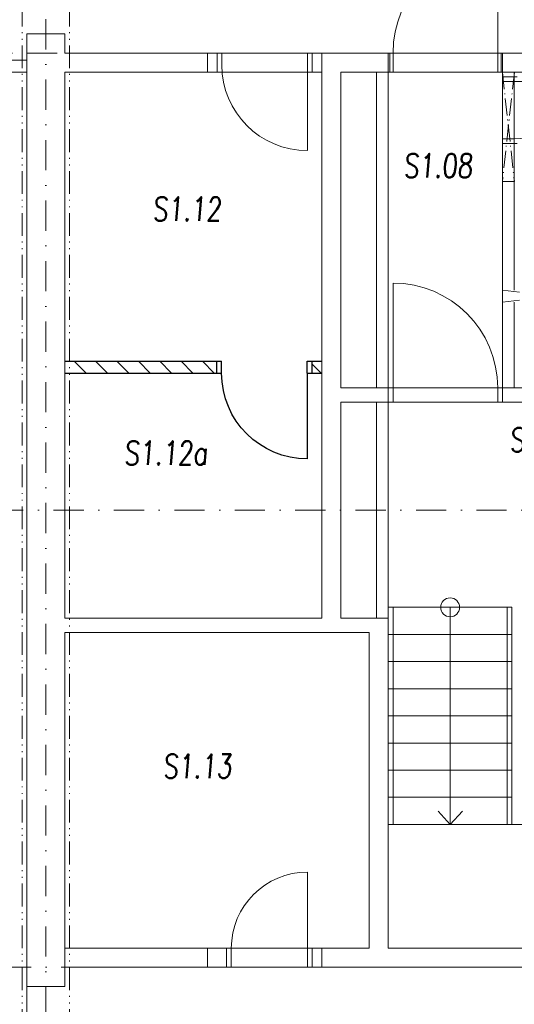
# Model space of a CAD drawing. Header units: millimetres. Extents: x 213386 to 459888, y 74252 to 208052.
# Tile 21 of 256: x 379752 to 384952, y 117444 to 127782. Entities that reach past the tile are written whole.
import ezdxf

# ---------------------------------------------------------------- set-up
doc = ezdxf.new("R2010")
doc.units = ezdxf.units.MM
for name, pattern in [('ACAD_ISO10W100', [18.5, 12, -3, 0.5, -3]), ('ACAD_ISO12W100', [22, 12, -3, 0.5, -3, 0.5, -3]), ('ČERCHOVANÁ', [25.4, 12.7, -6.35, 0, -6.35])]:
    doc.linetypes.add(name, pattern=pattern)
for name, color, linetype, lineweight in [('DVERE', 255, 'Continuous', 0), ('NAD', 255, 'ACAD_ISO12W100', 0), ('NOVA', 255, 'Continuous', 0), ('NOVÁ TENKÁ', 255, 'Continuous', 0), ('NOVÁ TLUSTÁ', 255, 'Continuous', 0), ('OBKLAD', 255, 'ČERCHOVANÁ', 0), ('OSY', 255, 'Continuous', 0), ('POPIS2', 255, 'Continuous', 0), ('TENKA', 255, 'Continuous', 0), ('TLUSTA', 255, 'Continuous', 0), ('ŽB', 255, 'Continuous', 0)]:
    doc.layers.add(name, color=color, linetype=linetype, lineweight=lineweight)
doc.layers.add('pudorys', color=253, linetype='Continuous')
doc.styles.add('CS-ROMANS', font='romans.shx', dxfattribs={"width": 0.75, "oblique": 5})
pattern_1 = [(135, (75893.14, -9608.97), (-112.2532, -112.2532), [])]

# ---------------------------------------------------------------- blocks, each defined once
blk = doc.blocks.new('P11')
at = {"layer": 'NOVÁ TLUSTÁ', "linetype": 'ACAD_ISO10W100', "ltscale": 15}
for p, q in [((312745, 138791), (312745, 138666)), ((312745, 138791), (313895, 138666)), ((312745, 138666), (313895, 138791)), ((313895, 138666), (313895, 138791))]:
    blk.add_line(p, q, dxfattribs=at)

msp = doc.modelspace()

# ---------------------------------------------------------------- hatches: boundary and pattern name
at = {"layer": 'pudorys', "ltscale": 5}
h = msp.add_hatch(dxfattribs=at)
h.set_pattern_fill('ANSI31', color=256, scale=50, angle=90)
h.set_pattern_definition(pattern_1)
h.paths.add_polyline_path([(381825.043, 124195.286), (380275.043, 124195.286), (380275.043, 124070.286), (381825.043, 124070.286)])
h = msp.add_hatch(dxfattribs=at)
h.set_pattern_fill('ANSI31', color=256, scale=50, angle=90)
h.set_pattern_definition(pattern_1)
h.paths.add_polyline_path([(382925.043, 124195.286), (382825.043, 124195.286), (382825.043, 124070.286), (382925.043, 124070.286)])

# ---------------------------------------------------------------- linework, layer by layer
at = {"layer": 'DVERE'}
for points in [[(384826.638, 126532.154), (384826.638, 127132.154)], [(384951.638, 127132.154), (384951.638, 126532.154)], [(382776.638, 118032.154), (382776.638, 118832.154)], [(381976.638, 118032.154), (382776.638, 118032.154)], [(382776.638, 117832.154), (381976.638, 117832.154)]]:
    msp.add_lwpolyline(points, dxfattribs=at)
msp.add_lwpolyline([(384951.638, 127132.154), (385551.638, 127132.154, -0.414213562), (384951.638, 126532.154)], format="xyb", dxfattribs=at)
msp.add_arc((382776.638, 118032.154), 800, 90, 180, dxfattribs=at)
at = {"layer": 'NAD', "ltscale": 20}
for points in [[(379776.638, 113632.154), (379776.638, 131632.154)], [(380276.638, 113632.154), (380276.638, 131632.154)]]:
    msp.add_lwpolyline(points, dxfattribs=at)
at = {"layer": 'NOVA', "ltscale": 5}
for points in [[(383641.638, 127232.154), (383676.638, 127232.154), (383676.638, 127432.154), (383641.638, 127432.154)], [(384811.638, 127232.154), (384776.638, 127232.154), (384776.638, 127432.154), (384811.638, 127432.154)]]:
    msp.add_lwpolyline(points, close=True, dxfattribs=at)
at = {"layer": 'NOVÁ TENKÁ', "ltscale": 5}
for p, q in [((384776.638, 127432.154), (384776.638, 128532.154)), ((383626.638, 127432.154), (384826.638, 127432.154)), ((383626.638, 127232.154), (384826.638, 127232.154)), ((383676.638, 123917.154), (383676.638, 125017.154)), ((383626.638, 123917.154), (384826.638, 123917.154)), ((383626.638, 123767.154), (384826.638, 123767.154))]:
    msp.add_line(p, q, dxfattribs=at)
at = {"layer": 'NOVÁ TENKÁ'}
for p, q in [((381726.638, 127232.154), (381876.638, 127232.154)), ((382776.638, 127232.154), (382926.638, 127232.154))]:
    msp.add_line(p, q, dxfattribs=at)
at = {"layer": 'NOVÁ TENKÁ', "ltscale": 20}
msp.add_lwpolyline([(381726.638, 127432.154), (382926.638, 127432.154)], dxfattribs=at)
at = {"layer": 'NOVÁ TENKÁ'}
for points in [[(381876.638, 127432.154), (381726.638, 127432.154)], [(381876.638, 127307.154), (381876.638, 127432.154)], [(382776.638, 127432.154), (381876.638, 127432.154)], [(382776.638, 127307.154), (382776.638, 127432.154)], [(382776.638, 127432.154), (382926.638, 127432.154)], [(381876.638, 127232.154), (382776.638, 127232.154)]]:
    msp.add_lwpolyline(points, dxfattribs=at)
at = {"layer": 'NOVÁ TENKÁ', "ltscale": 5}
for points in [[(383676.638, 127232.154), (383676.638, 127432.154)], [(384776.638, 127232.154), (384776.638, 127432.154)], [(383676.638, 123767.154), (383676.638, 123917.154)], [(384776.638, 123767.154), (384776.638, 123917.154)]]:
    msp.add_lwpolyline(points, dxfattribs=at)
at = {"layer": 'NOVÁ TENKÁ'}
msp.add_lwpolyline([(382776.638, 127307.154), (382776.638, 126407.154, -0.414213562), (381876.638, 127307.154)], format="xyb", dxfattribs=at)
at = {"layer": 'NOVÁ TENKÁ', "ltscale": 5}
for centre, start, end in [((384776.638, 127432.154), 90, 180), ((383676.638, 123917.154), 0, 90)]:
    msp.add_arc(centre, 1100, start, end, dxfattribs=at)
at = {"layer": 'NOVÁ TLUSTÁ'}
for p, q in [((379826.638, 127357.136), (379576.638, 127357.126)), ((379826.638, 127232.136), (379576.635, 127232.142)), ((381726.638, 118032.154), (381976.638, 118032.154)), ((382776.638, 118032.154), (382926.638, 118032.154))]:
    msp.add_line(p, q, dxfattribs=at)
at = {"layer": 'NOVÁ TLUSTÁ', "ltscale": 5}
for p, q in [((383501.638, 127232.154), (383501.638, 123917.154)), ((383626.638, 127232.154), (383626.638, 123917.154)), ((383501.638, 123767.154), (383501.638, 121497.154)), ((383626.638, 123767.154), (383626.638, 121497.154)), ((379826.638, 117632.154), (379826.638, 113632.154))]:
    msp.add_line(p, q, dxfattribs=at)
for points in [[(381726.638, 127232.154), (381826.638, 127232.154), (381826.638, 127432.154), (381726.638, 127432.154)], [(382926.638, 127432.154), (382826.638, 127432.154), (382826.638, 127232.154), (382926.638, 127232.154)]]:
    msp.add_lwpolyline(points, dxfattribs=at)
at = {"layer": 'NOVÁ TLUSTÁ'}
for points in [[(384826.638, 127132.154), (384826.638, 127232.154)], [(384951.638, 127132.154), (384951.638, 127232.154)], [(384826.638, 123917.154), (384826.638, 126532.154)], [(384951.638, 124942.154), (384951.638, 126532.154)], [(384951.638, 123917.154), (384951.638, 124817.154)], [(381976.638, 118032.154), (381976.638, 117832.154)], [(382776.638, 118032.154), (382776.638, 117832.154)], [(381976.638, 117832.154), (381726.638, 117832.154)], [(382776.638, 117832.154), (382926.638, 117832.154)]]:
    msp.add_lwpolyline(points, dxfattribs=at)
at = {"layer": 'OBKLAD', "ltscale": 5}
for p, q in [((384951.638, 127182.154), (384981.638, 127182.154)), ((384951.638, 126482.154), (384981.638, 126482.154))]:
    msp.add_line(p, q, dxfattribs=at)
at = {"layer": 'OSY', "linetype": 'ČERCHOVANÁ', "ltscale": 25}
for p, q in [((380026.638, 135409.563), (380026.638, 111157.929)), ((385226.638, 127432.154), (372474.222, 127432.154)), ((400113.194, 122632.154), (372474.222, 122632.154)), ((381776.638, 117832.154), (372474.222, 117832.154)), ((398576.638, 117832.154), (382926.638, 117832.154))]:
    msp.add_line(p, q, dxfattribs=at)
at = {"layer": 'pudorys', "ltscale": 5}
for p, q in [((380225.043, 124195.286), (381875.043, 124195.286)), ((382775.043, 124195.286), (382925.043, 124195.286)), ((380225.043, 124070.286), (381875.043, 124070.286)), ((382775.043, 124070.286), (382925.043, 124070.286))]:
    msp.add_line(p, q, dxfattribs=at)
at = {"layer": 'pudorys'}
for points in [[(381825.043, 124070.286), (381825.043, 124195.286)], [(381875.043, 124070.286), (381875.043, 124195.286)], [(382775.043, 124070.286), (382775.043, 124195.286)], [(382825.043, 124070.286), (382825.043, 124195.286)]]:
    msp.add_lwpolyline(points, dxfattribs=at)
msp.add_lwpolyline([(382775.043, 124070.286), (382775.043, 123170.286, -0.414213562), (381875.043, 124070.286)], format="xyb", dxfattribs=at)
at = {"layer": 'TENKA'}
for p, q in [((383626.638, 121612.154), (384926.638, 121612.154)), ((384276.638, 121612.154), (384276.638, 119332.154)), ((384926.638, 121612.154), (384926.638, 119332.154)), ((383626.638, 121327.154), (384926.638, 121327.154)), ((383626.638, 121042.154), (384926.638, 121042.154)), ((383626.638, 120757.154), (384926.638, 120757.154)), ((383626.638, 120472.154), (384926.638, 120472.154)), ((383626.638, 120187.154), (384926.638, 120187.154)), ((383626.638, 119902.154), (384926.638, 119902.154)), ((383626.638, 119617.154), (384926.638, 119617.154)), ((383626.638, 119332.154), (386326.638, 119332.154))]:
    msp.add_line(p, q, dxfattribs=at)
at = {"layer": 'TENKA', "ltscale": 5}
for p, q in [((383676.638, 121612.154), (383676.638, 119332.154)), ((384876.638, 121612.154), (384876.638, 119332.154))]:
    msp.add_line(p, q, dxfattribs=at)
at = {"layer": 'TENKA'}
for points in [[(384826.638, 127182.154), (384951.638, 127182.154)], [(384826.638, 126482.154), (384951.638, 126482.154)], [(384150.219, 119472.154), (384276.638, 119332.154), (384405.227, 119472.154)], [(381926.638, 118032.154), (381926.638, 117832.154)], [(382826.638, 118032.154), (382826.638, 117832.154)]]:
    msp.add_lwpolyline(points, dxfattribs=at)
msp.add_circle((384276.638, 121612.154), 99.364, dxfattribs=at)
at = {"layer": 'TLUSTA'}
for points in [[(384826.638, 127132.154), (384951.638, 127132.154)], [(384826.638, 126532.154), (384951.638, 126532.154)]]:
    msp.add_lwpolyline(points, dxfattribs=at)
at = {"layer": 'ŽB'}
for p, q in [((379826.638, 127632.154), (380226.638, 127632.154)), ((379826.638, 127632.154), (380226.638, 127632.154)), ((380226.638, 127432.154), (381726.638, 127432.154)), ((382926.638, 127432.154), (382926.638, 121497.154)), ((382926.638, 127432.154), (383626.638, 127432.154)), ((380226.638, 127232.154), (381726.638, 127232.154)), ((383126.638, 127232.154), (383126.638, 123917.154)), ((383126.638, 127232.154), (383626.638, 127232.154)), ((384826.638, 127232.154), (386326.638, 127232.154)), ((383126.638, 123917.154), (383626.638, 123917.154)), ((384826.638, 123917.154), (386326.638, 123917.154)), ((383126.638, 123767.154), (383626.638, 123767.154)), ((383126.638, 123767.154), (383126.638, 121497.154)), ((384826.638, 123767.154), (386326.638, 123767.154)), ((380226.638, 121497.154), (382926.638, 121497.154)), ((383126.638, 121497.154), (383626.638, 121497.154)), ((383626.638, 121497.154), (383626.638, 118032.154)), ((380226.638, 121347.154), (382926.638, 121347.154)), ((382926.638, 121347.154), (383426.638, 121347.154)), ((383426.638, 121347.154), (383426.638, 118032.154)), ((380226.638, 118032.154), (381726.638, 118032.154)), ((382926.638, 118032.154), (383426.638, 118032.154)), ((383626.638, 118032.154), (386326.638, 118032.154)), ((380226.638, 117832.154), (381726.638, 117832.154)), ((382926.638, 117832.154), (386126.638, 117832.154))]:
    msp.add_line(p, q, dxfattribs=at)
for points in [[(380226.638, 127632.154), (379826.638, 127632.154)], [(379826.638, 127632.154), (379826.638, 117632.154), (380226.638, 117632.154), (380226.638, 117832.154)], [(380226.638, 127432.154), (380226.638, 127632.154)], [(381726.638, 127432.154), (381726.638, 127232.154)], [(383626.638, 127232.154), (383626.638, 127432.154)], [(384826.638, 127232.154), (384826.638, 127432.154)], [(386076.638, 127432.154), (384826.638, 127432.154)], [(380226.638, 121497.154), (380226.638, 127232.154)], [(383626.638, 123767.154), (383626.638, 123917.154)], [(384826.638, 123917.154), (384826.638, 123767.154)], [(380226.638, 117632.154), (380226.638, 121347.154)], [(381726.638, 117832.154), (381726.638, 118032.154)], [(382926.638, 117832.154), (382926.638, 118032.154)]]:
    msp.add_lwpolyline(points, dxfattribs=at)

# ---------------------------------------------------------------- block references
at = {"layer": 'NOVÁ TLUSTÁ', "rotation": 270}
msp.add_blockref('P11', (246160.743, 439977.238), dxfattribs=at)
at = {"layer": 'NOVÁ TLUSTÁ'}
msp.add_blockref('P11', (72081.555, -13848.741), dxfattribs=at)

# ---------------------------------------------------------------- texts
at = {"layer": 'POPIS2', "ltscale": 15, "style": 'CS-ROMANS', "oblique": 5, "width": 0.75}
for s, p in [('S1.08', (383786.674, 126124.265)), ('S1.12', (381147.633, 125669.682)), ('S1.11', (384900.139, 123246.342)), ('S1.12a', (380849.133, 123108.138)), ('S1.13', (381256.845, 119819.213))]:
    msp.add_text(s, height=250, dxfattribs=at).set_placement(p)

doc.saveas('drawing.dxf')
